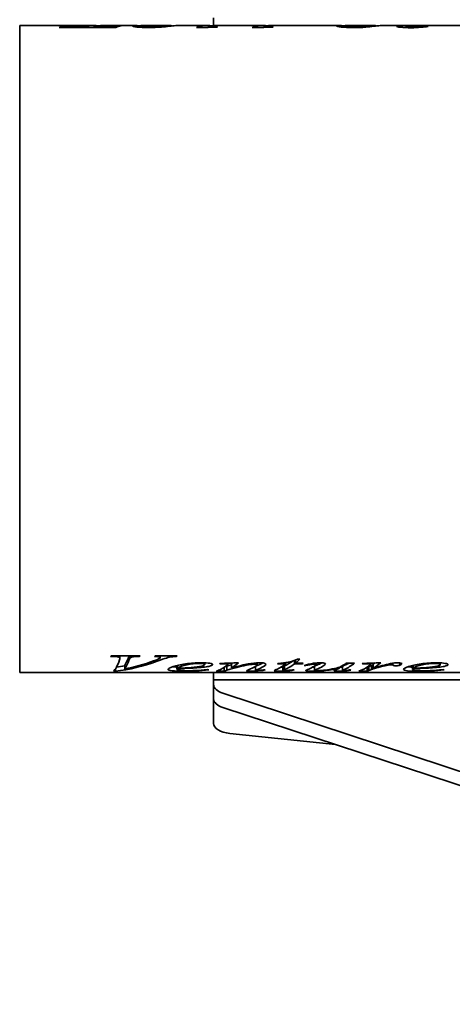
# Model space of a CAD drawing. Header units: millimetres. Extents: x 196 to 644, y 91 to 503.
# Tile 1 of 6: x 196 to 302, y 122 to 362. Entities that reach past the tile are written whole.
import ezdxf

# ---------------------------------------------------------------- set-up
doc = ezdxf.new("R2010")
doc.units = ezdxf.units.MM
doc.header["$LTSCALE"] = 2
doc.layers.add('Krawędzie widoczne(ISO)', color=7, linetype='Continuous', lineweight=35, true_color=0x262659)

msp = doc.modelspace()

# ---------------------------------------------------------------- linework, layer by layer
at = {"layer": 'Krawędzie widoczne(ISO)'}
for p, q in [((196.35, 361), (196.35, 203)), ((214.26, 361), (196.35, 361)), ((207.48, 360.9), (207.96, 360.9)), ((207.48, 360.51), (207.48, 360.9)), ((207.71, 360.51), (207.71, 360.78)), ((212.06, 360.51), (212.06, 360.62)), ((214.35, 360.51), (214.35, 360.62)), ((224.12, 361), (216.6, 361)), ((220.59, 360.9), (221.08, 360.9)), ((220.59, 360.78), (220.59, 360.9)), ((223.77, 360.93), (223.77, 360.93)), ((225.75, 360.53), (225.75, 360.79)), ((232.73, 361), (226.56, 361)), ((242.14, 361), (235.2, 361)), ((242.38, 360.53), (242.38, 360.72)), ((243.65, 360.98), (243.65, 362.84)), ((255.75, 361), (244.2, 361)), ((244.39, 360.59), (244.39, 360.64)), ((255.99, 360.53), (255.99, 360.71)), ((274.01, 361), (257.81, 361)), ((258, 360.58), (258, 360.64)), ((273.64, 360.92), (273.64, 360.92)), ((275.62, 360.52), (275.62, 360.79)), ((282.63, 361), (276.45, 361)), ((290.24, 361), (285.1, 361)), ((288.32, 360.76), (288.32, 360.77)), ((290.58, 360.46), (290.58, 360.81)), ((292.38, 360.96), (292.38, 360.98)), ((305.65, 361), (293.77, 361)), ((295.5, 360.67), (295.5, 360.76)), ((218.97, 206.96), (218.49, 206.96)), ((220.81, 207.11), (220.81, 206.53)), ((223.31, 207.11), (223.31, 206.65)), ((225.59, 207.11), (225.59, 206.96)), ((230.63, 207.11), (230.63, 206.67)), ((233.59, 207.11), (233.59, 206.88)), ((234.62, 207.11), (234.62, 206.96)), ((221.96, 204.85), (221.96, 203.87)), ((234.71, 204.74), (234.71, 203.84)), ((234.79, 204.76), (234.79, 204)), ((234.88, 204.78), (234.88, 204.11)), ((241.51, 205.4), (241.51, 204.97)), ((245.26, 205.23), (245.26, 205.11)), ((246.25, 204.32), (246.25, 203.36)), ((246.9, 204.6), (246.9, 203.6)), ((247.1, 205.3), (247.1, 204.97)), ((247.99, 205.16), (247.99, 204.17)), ((253.83, 204.51), (253.83, 203.52)), ((254.29, 205.41), (254.29, 204.92)), ((260.52, 204.49), (260.52, 203.5)), ((260.96, 204.7), (260.96, 203.71)), ((261.25, 205.45), (261.25, 205.14)), ((263.38, 205.99), (263.38, 205.14)), ((263.65, 206.09), (263.65, 205.34)), ((264.13, 206.29), (264.72, 206.29)), ((265.26, 205.34), (265.26, 205.14)), ((266.13, 204.89), (266.13, 204.71)), ((268.24, 204.54), (268.24, 203.55)), ((268.73, 205.36), (268.73, 204.98)), ((274.46, 204.38), (274.46, 204.18)), ((275.06, 204.5), (275.06, 203.51)), ((280.04, 205.24), (280.04, 205.12)), ((281.11, 204.35), (281.11, 203.36)), ((281.53, 204.53), (281.53, 203.54)), ((281.69, 205.3), (281.69, 205.1)), ((281.88, 205.31), (281.88, 205.01)), ((282.17, 204.76), (282.17, 203.77)), ((282.55, 205.07), (282.55, 204.09)), ((285.53, 204.91), (285.53, 204.69)), ((287.36, 205.29), (287.36, 204.84)), ((289.07, 205.38), (289.07, 204.8)), ((292.14, 204.73), (292.14, 203.83)), ((292.21, 204.75), (292.21, 204)), ((292.3, 204.77), (292.3, 204.1)), ((298.94, 205.39), (298.94, 204.96)), ((435.65, 203), (196.35, 203)), ((219.69, 203.33), (219.21, 203.33)), ((219.69, 203.92), (219.69, 203.33)), ((243.65, 201.16), (243.65, 203)), ((261.14, 203.46), (261.14, 203.38)), ((275.25, 203.46), (275.25, 203.38)), ((243.65, 200.06), (243.65, 201.16)), ((243.65, 200.06), (243.65, 196.59)), ((243.75, 201.21), (433.61, 201.21)), ((465.65, 125.5), (245.9, 197.97)), ((243.65, 191.09), (243.65, 196.59)), ((245.9, 194.5), (465.65, 122.03)), ((243.65, 190.62), (243.65, 191.09)), ((273.42, 185.43), (247.61, 188.17))]:
    msp.add_line(p, q, dxfattribs=at)
for centre, major_axis, start_param, end_param in [((243.75, 201.16), (-0.1, 0), 4.712389, 6.283185), ((248.65, 200.06), (-5, 0), 0, 0.98772), ((248.65, 196.59), (-5, 0), 0, 0.98772), ((248.65, 190.62), (-5, 0), 0, 1.361156)]:
    msp.add_ellipse(centre, major_axis=major_axis, ratio=0.5, start_param=start_param, end_param=end_param, dxfattribs=at)
for points in [[(205.98, 360.51), (206.48, 360.69), (206.98, 360.82), (207.48, 360.9)], [(207.96, 360.9), (207.79, 360.86), (207.71, 360.82), (207.71, 360.78)], [(207.71, 360.78), (207.71, 360.73), (207.9, 360.69), (208.29, 360.66)], [(208.29, 360.66), (208.59, 360.63), (209.35, 360.62), (210.57, 360.62)], [(210.57, 360.62), (211.07, 360.62), (211.56, 360.62), (212.06, 360.62)], [(212.06, 360.62), (213.18, 361.01), (214.3, 361.1), (215.42, 360.9)], [(216.6, 361), (215.85, 361), (215.1, 360.87), (214.35, 360.62)], [(214.35, 360.62), (214.69, 360.62), (215.04, 360.62), (215.38, 360.62)], [(221.08, 360.9), (220.65, 360.81), (220.23, 360.68), (219.8, 360.51)], [(226.56, 361), (226.02, 361), (225.76, 360.91), (225.75, 360.8)], [(230.91, 360.59), (229.98, 360.51), (228.93, 360.46), (227.79, 360.46)], [(234.42, 360.96), (233.49, 360.88), (232.32, 360.72), (230.91, 360.59)], [(232.6, 361), (233.09, 361.01), (233.4, 360.96), (233.54, 360.87)], [(235.2, 361), (235.01, 361), (234.75, 360.99), (234.42, 360.96)], [(239.45, 360.46), (240.69, 360.96), (241.93, 361.11), (243.17, 360.92)], [(244.57, 360.59), (243.07, 360.55), (241.58, 360.51), (240.08, 360.46)], [(242.41, 360.76), (242.39, 360.74), (242.38, 360.73), (242.38, 360.72)], [(242.72, 360.84), (242.54, 360.8), (242.43, 360.77), (242.41, 360.76)], [(244.2, 361), (243.71, 361), (243.22, 360.95), (242.72, 360.84)], [(243.32, 360.63), (243.55, 360.63), (243.9, 360.63), (244.39, 360.64)], [(244.39, 360.64), (244.45, 360.63), (244.51, 360.61), (244.57, 360.59)], [(253.05, 360.45), (254.29, 360.96), (255.54, 361.11), (256.78, 360.92)], [(258.17, 360.59), (256.68, 360.55), (255.18, 360.5), (253.68, 360.45)], [(256.02, 360.76), (256, 360.74), (255.99, 360.73), (255.99, 360.71)], [(256.33, 360.83), (256.14, 360.79), (256.04, 360.76), (256.02, 360.76)], [(257.81, 361), (257.32, 361), (256.82, 360.94), (256.33, 360.83)], [(256.92, 360.62), (257.15, 360.62), (257.51, 360.63), (258, 360.64)], [(258, 360.64), (258.06, 360.62), (258.11, 360.61), (258.17, 360.59)], [(276.45, 361), (275.9, 361), (275.62, 360.91), (275.62, 360.79)], [(280.78, 360.58), (279.84, 360.5), (278.8, 360.45), (277.66, 360.45)], [(284.29, 360.95), (283.36, 360.87), (282.19, 360.71), (280.78, 360.58)], [(282.47, 361), (282.98, 361.01), (283.29, 360.95), (283.42, 360.86)], [(285.1, 361), (284.9, 361), (284.63, 360.98), (284.29, 360.95)], [(291.73, 360.94), (290.96, 360.91), (290.58, 360.87), (290.58, 360.81)], [(296.53, 360.99), (294.38, 360.99), (292.78, 360.97), (291.73, 360.94)], [(292.85, 360.6), (293.84, 360.6), (294.72, 360.67), (295.5, 360.76)], [(295.5, 360.76), (295.66, 360.76), (295.82, 360.75), (295.99, 360.75)], [(296.53, 361), (296.53, 360.99), (296.53, 360.99), (296.53, 360.99)], [(219.8, 360.51), (215.2, 360.51), (210.59, 360.51), (205.98, 360.51)], [(240.08, 360.46), (239.87, 360.46), (239.66, 360.46), (239.45, 360.46)], [(253.68, 360.45), (253.47, 360.45), (253.26, 360.45), (253.05, 360.45)], [(218.49, 206.96), (218.53, 207.01), (218.58, 207.06), (218.62, 207.11)], [(218.62, 207.11), (220.99, 207.11), (223.37, 207.11), (225.74, 207.11)], [(223.04, 207.11), (222.68, 206.13), (222.32, 205.37), (221.96, 204.85)], [(225.74, 207.11), (225.69, 207.06), (225.64, 207.01), (225.59, 206.96)], [(229.19, 206.96), (229.25, 207.01), (229.3, 207.06), (229.36, 207.11)], [(229.36, 207.11), (231.16, 207.11), (232.95, 207.11), (234.75, 207.11)], [(230.91, 207.11), (230.82, 207.08), (230.73, 207.05), (230.63, 207.01)], [(234.62, 206.96), (234.19, 206.94), (233.85, 206.92), (233.59, 206.88)], [(234.75, 207.11), (234.71, 207.06), (234.66, 207.01), (234.62, 206.96)], [(219.21, 203.33), (219.71, 203.78), (220.21, 204.71), (220.71, 206.09)], [(229.84, 205.77), (226.46, 204.56), (223.08, 203.74), (219.69, 203.33)], [(221.96, 204.66), (221.29, 204.54), (220.62, 204.44), (219.95, 204.36)], [(220.71, 206.09), (220.78, 206.3), (220.81, 206.46), (220.81, 206.53)], [(223.04, 206.17), (222.68, 205.16), (222.32, 204.39), (221.96, 203.87)], [(221.96, 203.87), (224.31, 204.34), (226.65, 205), (229, 205.85)], [(223.31, 206.65), (223.22, 206.59), (223.13, 206.42), (223.04, 206.17)], [(229, 205.85), (229.77, 206.13), (230.25, 206.34), (230.44, 206.45)], [(230.44, 206.45), (230.57, 206.54), (230.63, 206.61), (230.63, 206.67)], [(234.71, 204.36), (234.31, 204.38), (233.95, 204.4), (233.66, 204.43)], [(242.5, 204.53), (241.71, 204.36), (240.56, 204.23), (239.04, 204.14)], [(241.81, 205.39), (241.71, 205.37), (241.61, 205.36), (241.51, 205.35)], [(243.39, 204.97), (243.39, 204.81), (243.09, 204.66), (242.5, 204.53)], [(244.27, 203.36), (245.07, 203.63), (245.87, 204.04), (246.67, 204.6)], [(245.14, 205.22), (246.67, 205.29), (248.19, 205.35), (249.72, 205.42)], [(245.26, 205.11), (245.22, 205.15), (245.18, 205.18), (245.14, 205.22)], [(245.75, 205.12), (245.59, 205.12), (245.42, 205.11), (245.26, 205.11)], [(246.29, 205.14), (246.19, 205.14), (246.01, 205.13), (245.75, 205.12)], [(246.9, 204.6), (246.73, 204.52), (246.55, 204.46), (246.38, 204.4)], [(246.67, 204.6), (246.96, 204.79), (247.1, 204.93), (247.1, 204.97)], [(247.99, 204.92), (247.56, 204.81), (247.2, 204.7), (246.9, 204.6)], [(249.72, 205.42), (249.14, 204.93), (248.57, 204.51), (247.99, 204.17)], [(248.32, 205.36), (248.21, 205.29), (248.1, 205.22), (247.99, 205.16)], [(252.18, 203.7), (252.77, 203.94), (253.36, 204.24), (253.95, 204.59)], [(253.64, 205.05), (253.38, 205.05), (253.06, 205.02), (252.67, 204.98)], [(253.83, 204.37), (253.73, 204.36), (253.63, 204.35), (253.53, 204.35)], [(254.14, 204.65), (253.93, 204.57), (253.83, 204.53), (253.83, 204.51)], [(253.95, 204.59), (254.18, 204.73), (254.29, 204.84), (254.29, 204.92)], [(255.65, 205.36), (255.15, 205.08), (254.64, 204.84), (254.14, 204.65)], [(255.98, 204.57), (255.37, 204.2), (254.75, 203.9), (254.14, 203.66)], [(256.41, 205.01), (256.41, 204.89), (256.27, 204.74), (255.98, 204.57)], [(258.92, 203.73), (259.69, 204.08), (260.47, 204.55), (261.25, 205.14)], [(259.22, 205.14), (259.26, 205.18), (259.31, 205.22), (259.35, 205.26)], [(261.25, 205.14), (260.57, 205.14), (259.89, 205.14), (259.22, 205.14)], [(260.52, 204.34), (260.37, 204.34), (260.22, 204.33), (260.06, 204.33)], [(260.96, 204.7), (260.67, 204.59), (260.52, 204.52), (260.52, 204.49)], [(263.06, 205.88), (262.36, 205.39), (261.66, 205), (260.96, 204.7)], [(263.38, 205.14), (262.57, 204.54), (261.77, 204.06), (260.96, 203.71)], [(265.26, 205.14), (264.63, 205.14), (264.01, 205.14), (263.38, 205.14)], [(264.72, 206.29), (264.36, 205.95), (264, 205.63), (263.65, 205.34)], [(263.65, 205.34), (264.26, 205.34), (264.87, 205.34), (265.48, 205.34)], [(265.48, 205.34), (265.41, 205.27), (265.34, 205.2), (265.26, 205.14)], [(265.72, 204.77), (266.44, 204.98), (267.21, 205.16), (268.01, 205.28)], [(266.13, 204.71), (265.99, 204.73), (265.85, 204.75), (265.72, 204.77)], [(266.85, 203.88), (267.31, 204.08), (267.77, 204.32), (268.23, 204.6)], [(268.24, 204.33), (268.08, 204.33), (267.92, 204.33), (267.76, 204.33)], [(268.01, 205.28), (268.63, 205.37), (269.2, 205.41), (269.72, 205.41)], [(268.23, 204.6), (268.56, 204.79), (268.73, 204.93), (268.73, 204.98)], [(268.84, 204.82), (268.44, 204.66), (268.24, 204.58), (268.24, 204.54)], [(270.06, 205.4), (269.66, 205.18), (269.25, 204.99), (268.84, 204.82)], [(270.3, 204.56), (269.82, 204.28), (269.33, 204.04), (268.84, 203.83)], [(270.92, 205.1), (270.92, 204.99), (270.72, 204.8), (270.3, 204.56)], [(275.06, 204.36), (274.86, 204.35), (274.66, 204.34), (274.46, 204.33)], [(275.61, 204.79), (275.25, 204.62), (275.06, 204.54), (275.06, 204.5)], [(278.04, 205.34), (277.23, 204.69), (276.42, 204.18), (275.61, 203.8)], [(276.64, 205.34), (276.3, 205.13), (275.95, 204.95), (275.61, 204.79)], [(275.72, 205.08), (275.82, 205.16), (275.92, 205.25), (276.03, 205.34)], [(276.03, 205.34), (276.7, 205.34), (277.37, 205.34), (278.04, 205.34)], [(279.08, 203.36), (279.87, 203.62), (280.66, 204.03), (281.45, 204.58)], [(279.87, 205.24), (281.38, 205.29), (282.9, 205.35), (284.41, 205.41)], [(280.04, 205.12), (279.98, 205.16), (279.92, 205.2), (279.87, 205.24)], [(281.01, 205.15), (280.84, 205.15), (280.51, 205.14), (280.04, 205.12)], [(281.69, 205.1), (281.51, 205.13), (281.29, 205.15), (281.01, 205.15)], [(281.53, 204.53), (281.4, 204.47), (281.27, 204.42), (281.14, 204.37)], [(281.45, 204.58), (281.74, 204.77), (281.88, 204.92), (281.88, 205.01)], [(282.17, 204.76), (281.79, 204.62), (281.58, 204.56), (281.53, 204.53)], [(281.88, 205.01), (281.88, 205.05), (281.82, 205.08), (281.69, 205.1)], [(282.55, 204.89), (282.41, 204.85), (282.29, 204.81), (282.17, 204.76)], [(284.41, 205.41), (283.79, 204.88), (283.17, 204.44), (282.55, 204.09)], [(283.02, 205.36), (282.87, 205.26), (282.71, 205.16), (282.55, 205.07)], [(282.55, 204.09), (284.12, 204.52), (285.54, 204.95), (286.81, 205.2)], [(285.53, 204.69), (284.79, 204.52), (283.99, 204.3), (283.13, 204.07)], [(286.57, 204.92), (286.33, 204.89), (285.99, 204.81), (285.53, 204.69)], [(287, 204.94), (286.84, 204.94), (286.7, 204.93), (286.57, 204.92)], [(286.81, 205.2), (287.53, 205.34), (288.12, 205.41), (288.57, 205.41)], [(287.25, 204.92), (287.18, 204.93), (287.09, 204.94), (287, 204.94)], [(287.36, 204.84), (287.34, 204.88), (287.31, 204.9), (287.25, 204.92)], [(289.07, 204.8), (288.86, 204.71), (288.56, 204.67), (288.16, 204.67)], [(289.53, 205.17), (289.53, 205.03), (289.37, 204.91), (289.07, 204.8)], [(292.14, 204.36), (291.74, 204.37), (291.39, 204.4), (291.1, 204.43)], [(299.92, 204.52), (299.14, 204.35), (297.98, 204.23), (296.46, 204.14)], [(299.22, 205.38), (299.13, 205.36), (299.04, 205.35), (298.94, 205.34)], [(300.82, 204.96), (300.82, 204.8), (300.52, 204.65), (299.92, 204.52)], [(234.79, 204), (234.74, 203.93), (234.71, 203.88), (234.71, 203.84)], [(239.04, 204.14), (238.03, 204.08), (236.61, 204.04), (234.79, 204)], [(234.88, 204.11), (236.22, 204.13), (237.31, 204.18), (238.16, 204.24)], [(242.45, 203.68), (240.35, 203.41), (238.35, 203.34), (236.44, 203.34)], [(242.18, 203.73), (242.27, 203.72), (242.36, 203.7), (242.45, 203.68)], [(246.25, 203.36), (245.59, 203.36), (244.93, 203.36), (244.27, 203.36)], [(246.9, 203.6), (246.69, 203.51), (246.47, 203.43), (246.25, 203.36)], [(248.04, 203.95), (247.58, 203.83), (247.21, 203.71), (246.9, 203.6)], [(251.67, 203.44), (251.67, 203.49), (251.84, 203.57), (252.18, 203.7)], [(254, 203.38), (253.51, 203.35), (253.08, 203.33), (252.69, 203.33)], [(254.14, 203.66), (253.93, 203.58), (253.83, 203.53), (253.83, 203.52)], [(256.23, 203.66), (255.44, 203.51), (254.7, 203.43), (254, 203.38)], [(254.12, 203.47), (254.21, 203.47), (254.32, 203.48), (254.46, 203.49)], [(254.46, 203.49), (254.87, 203.53), (255.32, 203.59), (255.81, 203.69)], [(255.81, 203.69), (255.95, 203.68), (256.09, 203.67), (256.23, 203.66)], [(258.46, 203.46), (258.46, 203.52), (258.61, 203.6), (258.92, 203.73)], [(261.14, 203.38), (260.67, 203.35), (260.2, 203.33), (259.72, 203.33)], [(260.96, 203.71), (260.67, 203.59), (260.52, 203.53), (260.52, 203.5)], [(260.84, 203.45), (261.04, 203.45), (261.3, 203.47), (261.62, 203.5)], [(263.33, 203.66), (262.56, 203.5), (261.83, 203.42), (261.14, 203.38)], [(261.62, 203.5), (261.81, 203.52), (262.23, 203.58), (262.89, 203.7)], [(262.89, 203.7), (263.04, 203.68), (263.18, 203.67), (263.33, 203.66)], [(266.14, 203.48), (266.14, 203.56), (266.37, 203.68), (266.85, 203.88)], [(268.84, 203.83), (268.44, 203.67), (268.24, 203.58), (268.24, 203.55)], [(273.03, 203.44), (273.03, 203.47), (273.09, 203.51), (273.21, 203.57)], [(273.21, 203.57), (273.36, 203.64), (273.78, 203.81), (274.46, 204.18)], [(275.25, 203.38), (274.83, 203.35), (274.42, 203.33), (274.02, 203.33)], [(275.61, 203.8), (275.25, 203.63), (275.06, 203.54), (275.06, 203.51)], [(277.14, 203.64), (276.53, 203.5), (275.9, 203.42), (275.25, 203.38)], [(276.74, 203.68), (276.87, 203.66), (277.01, 203.65), (277.14, 203.64)], [(281.11, 203.36), (280.43, 203.36), (279.75, 203.36), (279.08, 203.36)], [(281.53, 203.54), (281.39, 203.47), (281.25, 203.41), (281.11, 203.36)], [(282.17, 203.77), (281.79, 203.63), (281.58, 203.56), (281.53, 203.54)], [(283.13, 204.07), (282.75, 203.97), (282.43, 203.87), (282.17, 203.77)], [(292.21, 204), (292.16, 203.93), (292.14, 203.87), (292.14, 203.83)], [(296.46, 204.14), (295.45, 204.07), (294.04, 204.03), (292.21, 204)], [(292.3, 204.1), (293.65, 204.13), (294.74, 204.17), (295.58, 204.23)], [(299.87, 203.68), (297.77, 203.41), (295.77, 203.33), (293.87, 203.33)], [(299.61, 203.73), (299.7, 203.71), (299.79, 203.69), (299.87, 203.68)]]:
    msp.add_open_spline(points, degree=3, dxfattribs=at)
for points, knots in [([(215.38, 360.62), (216.46, 360.62), (217.33, 360.63), (217.99, 360.66), (218.65, 360.68), (219.19, 360.72), (219.6, 360.76), (220, 360.79), (220.34, 360.85), (220.59, 360.9)], [0, 0, 0, 0, 1, 1, 1, 2, 2, 2, 3, 3, 3, 3]), ([(223.77, 360.93), (223.78, 361), (224.07, 361.02), (224.65, 360.97), (224.96, 360.95), (225.33, 360.91), (225.78, 360.86)], [0, 0, 0, 0, 1, 1, 1, 1.53695, 1.53695, 1.53695, 1.53695]), ([(227.79, 360.46), (226.65, 360.46), (225.7, 360.52), (224.92, 360.61), (224.15, 360.71), (223.77, 360.84), (223.77, 360.93)], [0, 0, 0, 0, 1, 1, 1, 2, 2, 2, 2]), ([(225.75, 360.8), (225.75, 360.73), (225.95, 360.66), (226.35, 360.61), (226.75, 360.56), (227.22, 360.54), (227.76, 360.54)], [0, 0, 0, 0, 1, 1, 1, 2, 2, 2, 2]), ([(227.76, 360.54), (228.27, 360.54), (228.79, 360.56), (229.32, 360.6), (229.85, 360.64), (230.4, 360.73), (230.97, 360.81), (231.53, 360.9), (232.08, 360.99), (232.6, 361)], [0, 0, 0, 0, 1, 1, 1, 2, 2, 2, 3, 3, 3, 3]), ([(242.38, 360.72), (242.38, 360.69), (242.46, 360.67), (242.63, 360.65), (242.8, 360.63), (243.03, 360.63), (243.32, 360.63)], [0, 0, 0, 0, 1, 1, 1, 2, 2, 2, 2]), ([(255.99, 360.71), (255.98, 360.69), (256.07, 360.66), (256.23, 360.65), (256.4, 360.63), (256.63, 360.62), (256.92, 360.62)], [0, 0, 0, 0, 1, 1, 1, 2, 2, 2, 2]), ([(273.64, 360.92), (273.64, 361), (273.94, 361.02), (274.51, 360.98), (274.83, 360.95), (275.21, 360.91), (275.66, 360.86)], [0, 0, 0, 0, 1, 1, 1, 1.542563, 1.542563, 1.542563, 1.542563]), ([(277.66, 360.45), (276.52, 360.45), (275.56, 360.51), (274.79, 360.6), (274.02, 360.7), (273.64, 360.84), (273.64, 360.92)], [0, 0, 0, 0, 1, 1, 1, 2, 2, 2, 2]), ([(275.62, 360.79), (275.62, 360.72), (275.82, 360.65), (276.22, 360.6), (276.62, 360.55), (277.09, 360.53), (277.63, 360.53)], [0, 0, 0, 0, 1, 1, 1, 2, 2, 2, 2]), ([(277.63, 360.53), (278.14, 360.53), (278.66, 360.55), (279.19, 360.59), (279.72, 360.63), (280.27, 360.72), (280.83, 360.8), (281.4, 360.89), (281.95, 360.98), (282.47, 361)], [0, 0, 0, 0, 1, 1, 1, 2, 2, 2, 3, 3, 3, 3]), ([(288.32, 360.77), (288.33, 360.83), (288.63, 360.88), (289.24, 360.91), (289.85, 360.95), (290.9, 360.97), (292.38, 360.98)], [0, 0, 0, 0, 1, 1, 1, 2, 2, 2, 2]), ([(291.83, 360.44), (290.78, 360.44), (289.94, 360.48), (289.29, 360.55), (288.64, 360.62), (288.32, 360.69), (288.32, 360.77)], [0, 0, 0, 0, 1, 1, 1, 2, 2, 2, 2]), ([(292.38, 360.98), (291.46, 360.99), (290.76, 361), (290.3, 361), (290.28, 361), (290.26, 361), (290.24, 361)], [0, 0, 0, 0, 1, 1, 1, 1.038081, 1.038081, 1.038081, 1.038081]), ([(290.58, 360.81), (290.57, 360.76), (290.8, 360.71), (291.24, 360.67), (291.69, 360.62), (292.22, 360.6), (292.85, 360.6)], [0, 0, 0, 0, 1, 1, 1, 2, 2, 2, 2]), ([(295.99, 360.75), (295.52, 360.67), (294.93, 360.59), (294.21, 360.53), (293.49, 360.47), (292.69, 360.44), (291.83, 360.44)], [0, 0, 0, 0, 1, 1, 1, 2, 2, 2, 2]), ([(292.29, 360.98), (292.32, 360.98), (292.36, 360.99), (292.4, 360.99), (292.75, 361), (293.31, 361), (294.06, 361), (294.81, 361), (295.64, 361), (296.53, 361)], [0.883449, 0.883449, 0.883449, 0.883449, 1, 1, 1, 2, 2, 2, 3, 3, 3, 3]), ([(220.81, 206.53), (220.81, 206.65), (220.66, 206.76), (220.37, 206.84), (220.08, 206.92), (219.61, 206.96), (218.97, 206.96)], [0, 0, 0, 0, 1, 1, 1, 2, 2, 2, 2]), ([(225.59, 206.96), (224.82, 206.96), (224.29, 206.93), (224, 206.88), (223.72, 206.84), (223.49, 206.76), (223.31, 206.65)], [0, 0, 0, 0, 1, 1, 1, 2, 2, 2, 2]), ([(230.63, 206.67), (230.63, 206.74), (230.53, 206.8), (230.33, 206.86), (230.13, 206.91), (229.75, 206.95), (229.19, 206.96)], [0, 0, 0, 0, 1, 1, 1, 2, 2, 2, 2]), ([(233.59, 206.88), (233.1, 206.81), (232.61, 206.7), (232.13, 206.56), (231.65, 206.42), (230.89, 206.14), (229.84, 205.77)], [0, 0, 0, 0, 1, 1, 1, 2, 2, 2, 2]), ([(232.54, 203.79), (232.54, 203.98), (232.94, 204.2), (233.76, 204.47), (234.57, 204.73), (235.6, 204.97), (236.83, 205.15), (238.06, 205.32), (239.33, 205.42), (240.63, 205.42)], [0, 0, 0, 0, 1, 1, 1, 2, 2, 2, 3, 3, 3, 3]), ([(240.13, 205.26), (239.2, 205.26), (238.21, 205.14), (237.17, 204.93), (236.13, 204.72), (235.37, 204.42), (234.88, 204.11)], [0, 0, 0, 0, 1, 1, 1, 2, 2, 2, 2]), ([(238.16, 204.24), (239.27, 204.33), (240.11, 204.43), (240.67, 204.57), (241.23, 204.7), (241.51, 204.84), (241.51, 204.97)], [0, 0, 0, 0, 1, 1, 1, 2, 2, 2, 2]), ([(241.51, 204.97), (241.51, 205.06), (241.39, 205.12), (241.15, 205.18), (240.91, 205.23), (240.57, 205.26), (240.13, 205.26)], [0, 0, 0, 0, 1, 1, 1, 2, 2, 2, 2]), ([(240.63, 205.42), (241.57, 205.42), (242.27, 205.37), (242.72, 205.28), (243.17, 205.19), (243.39, 205.08), (243.39, 204.97)], [0, 0, 0, 0, 1, 1, 1, 2, 2, 2, 2]), ([(247.1, 204.97), (247.1, 205.02), (247.02, 205.05), (246.86, 205.09), (246.71, 205.12), (246.52, 205.14), (246.29, 205.14)], [0, 0, 0, 0, 1, 1, 1, 2, 2, 2, 2]), ([(247.99, 204.17), (249.76, 204.59), (251.11, 204.96), (252.06, 205.14), (253, 205.32), (253.91, 205.42), (254.78, 205.42)], [0, 0, 0, 0, 1, 1, 1, 2, 2, 2, 2]), ([(252.67, 204.98), (251.97, 204.89), (251.23, 204.75), (250.47, 204.56), (249.7, 204.38), (248.89, 204.17), (248.04, 203.95)], [0, 0, 0, 0, 1, 1, 1, 2, 2, 2, 2]), ([(254.29, 204.92), (254.29, 204.95), (254.23, 204.99), (254.1, 205.01), (253.97, 205.04), (253.82, 205.05), (253.64, 205.05)], [0, 0, 0, 0, 1, 1, 1, 2, 2, 2, 2]), ([(254.78, 205.42), (255.25, 205.42), (255.64, 205.38), (255.95, 205.3), (256.26, 205.22), (256.41, 205.12), (256.41, 205.01)], [0, 0, 0, 0, 1, 1, 1, 2, 2, 2, 2]), ([(259.35, 205.26), (260.33, 205.33), (261.16, 205.42), (261.84, 205.55), (262.51, 205.69), (263.28, 205.92), (264.13, 206.29)], [0, 0, 0, 0, 1, 1, 1, 2, 2, 2, 2]), ([(268.31, 205.07), (268.08, 205.07), (267.86, 205.06), (267.64, 205.03), (267.42, 205), (266.91, 204.88), (266.13, 204.71)], [0, 0, 0, 0, 1, 1, 1, 2, 2, 2, 2]), ([(268.73, 204.98), (268.73, 205.01), (268.69, 205.03), (268.6, 205.04), (268.51, 205.06), (268.41, 205.07), (268.31, 205.07)], [0, 0, 0, 0, 1, 1, 1, 2, 2, 2, 2]), ([(268.87, 203.48), (269.18, 203.48), (269.57, 203.5), (270.06, 203.53), (270.55, 203.57), (271.21, 203.64), (272.02, 203.78), (272.84, 203.92), (273.51, 204.08), (274.04, 204.23), (274.57, 204.39), (275.13, 204.64), (275.72, 205.08)], [0, 0, 0, 0, 1, 1, 1, 2, 2, 2, 3, 3, 3, 4, 4, 4, 4]), ([(269.72, 205.41), (270.07, 205.41), (270.36, 205.38), (270.59, 205.32), (270.81, 205.26), (270.92, 205.19), (270.92, 205.1)], [0, 0, 0, 0, 1, 1, 1, 2, 2, 2, 2]), ([(288.16, 204.67), (287.95, 204.67), (287.78, 204.69), (287.64, 204.71), (287.49, 204.74), (287.4, 204.78), (287.36, 204.84)], [0, 0, 0, 0, 1, 1, 1, 2, 2, 2, 2]), ([(288.57, 205.41), (288.87, 205.41), (289.1, 205.39), (289.27, 205.35), (289.44, 205.31), (289.53, 205.25), (289.53, 205.17)], [0, 0, 0, 0, 1, 1, 1, 2, 2, 2, 2]), ([(289.96, 203.79), (289.96, 203.97), (290.37, 204.19), (291.19, 204.46), (292, 204.72), (293.02, 204.96), (294.25, 205.14), (295.49, 205.31), (296.75, 205.41), (298.06, 205.41)], [0, 0, 0, 0, 1, 1, 1, 2, 2, 2, 3, 3, 3, 3]), ([(297.56, 205.25), (296.63, 205.25), (295.64, 205.13), (294.6, 204.92), (293.56, 204.71), (292.79, 204.41), (292.3, 204.1)], [0, 0, 0, 0, 1, 1, 1, 2, 2, 2, 2]), ([(295.58, 204.23), (296.7, 204.32), (297.54, 204.43), (298.1, 204.56), (298.66, 204.69), (298.94, 204.83), (298.94, 204.96)], [0, 0, 0, 0, 1, 1, 1, 2, 2, 2, 2]), ([(298.94, 204.96), (298.94, 205.04), (298.82, 205.11), (298.58, 205.17), (298.34, 205.22), (298, 205.25), (297.56, 205.25)], [0, 0, 0, 0, 1, 1, 1, 2, 2, 2, 2]), ([(298.06, 205.41), (299, 205.41), (299.69, 205.36), (300.14, 205.27), (300.6, 205.18), (300.82, 205.07), (300.82, 204.96)], [0, 0, 0, 0, 1, 1, 1, 2, 2, 2, 2]), ([(236.44, 203.34), (235.15, 203.34), (234.18, 203.37), (233.52, 203.46), (232.86, 203.54), (232.53, 203.65), (232.54, 203.79)], [0, 0, 0, 0, 1, 1, 1, 2, 2, 2, 2]), ([(234.71, 203.84), (234.71, 203.72), (235, 203.64), (235.56, 203.57), (236.13, 203.5), (236.82, 203.47), (237.64, 203.47)], [0, 0, 0, 0, 1, 1, 1, 2, 2, 2, 2]), ([(237.64, 203.47), (238.28, 203.47), (238.91, 203.49), (239.5, 203.52), (240.1, 203.55), (241, 203.61), (242.18, 203.73)], [0, 0, 0, 0, 1, 1, 1, 2, 2, 2, 2]), ([(252.69, 203.33), (252.38, 203.33), (252.13, 203.34), (251.94, 203.36), (251.76, 203.38), (251.67, 203.41), (251.67, 203.44)], [0, 0, 0, 0, 1, 1, 1, 2, 2, 2, 2]), ([(253.83, 203.52), (253.83, 203.5), (253.86, 203.49), (253.92, 203.48), (253.99, 203.47), (254.05, 203.47), (254.12, 203.47)], [0, 0, 0, 0, 1, 1, 1, 2, 2, 2, 2]), ([(259.72, 203.33), (259.35, 203.33), (259.05, 203.34), (258.81, 203.37), (258.58, 203.39), (258.46, 203.42), (258.46, 203.46)], [0, 0, 0, 0, 1, 1, 1, 2, 2, 2, 2]), ([(260.52, 203.5), (260.52, 203.48), (260.55, 203.47), (260.61, 203.46), (260.68, 203.45), (260.75, 203.45), (260.84, 203.45)], [0, 0, 0, 0, 1, 1, 1, 2, 2, 2, 2]), ([(267.64, 203.33), (267.21, 203.33), (266.86, 203.35), (266.57, 203.37), (266.28, 203.4), (266.14, 203.44), (266.14, 203.48)], [0, 0, 0, 0, 1, 1, 1, 2, 2, 2, 2]), ([(274.46, 204.18), (272.9, 203.76), (271.6, 203.57), (270.54, 203.47), (269.49, 203.37), (268.52, 203.33), (267.64, 203.33)], [0, 0, 0, 0, 1, 1, 1, 2, 2, 2, 2]), ([(268.24, 203.55), (268.24, 203.53), (268.3, 203.51), (268.41, 203.5), (268.52, 203.49), (268.68, 203.48), (268.87, 203.48)], [0, 0, 0, 0, 1, 1, 1, 2, 2, 2, 2]), ([(274.02, 203.33), (273.72, 203.33), (273.49, 203.34), (273.3, 203.36), (273.12, 203.38), (273.03, 203.4), (273.03, 203.44)], [0, 0, 0, 0, 1, 1, 1, 2, 2, 2, 2]), ([(275.06, 203.51), (275.06, 203.49), (275.09, 203.48), (275.13, 203.47), (275.17, 203.47), (275.23, 203.46), (275.31, 203.46)], [0, 0, 0, 0, 1, 1, 1, 2, 2, 2, 2]), ([(275.31, 203.46), (275.43, 203.46), (275.56, 203.47), (275.7, 203.48), (275.83, 203.5), (276.18, 203.55), (276.74, 203.68)], [0, 0, 0, 0, 1, 1, 1, 2, 2, 2, 2]), ([(293.87, 203.33), (292.58, 203.33), (291.6, 203.37), (290.95, 203.45), (290.29, 203.54), (289.96, 203.65), (289.96, 203.79)], [0, 0, 0, 0, 1, 1, 1, 2, 2, 2, 2]), ([(292.14, 203.83), (292.14, 203.72), (292.42, 203.63), (292.99, 203.56), (293.56, 203.5), (294.25, 203.47), (295.06, 203.47)], [0, 0, 0, 0, 1, 1, 1, 2, 2, 2, 2]), ([(295.06, 203.47), (295.71, 203.47), (296.33, 203.48), (296.93, 203.51), (297.53, 203.54), (298.42, 203.61), (299.61, 203.73)], [0, 0, 0, 0, 1, 1, 1, 2, 2, 2, 2])]:
    msp.add_open_spline(points, degree=3, knots=knots, dxfattribs=at)

doc.saveas('drawing.dxf')
